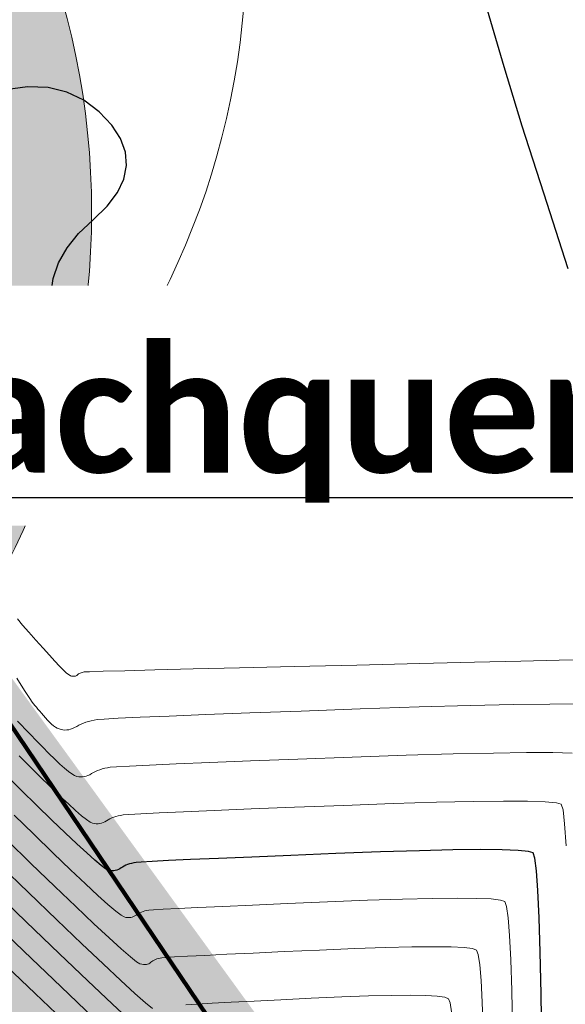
# Model space of a CAD drawing. Header units: metres. Extents: x 730549 to 731755, y 5527678 to 5528494.
# Tile 77 of 207: x 731648.41 to 731651.94, y 5527818.3 to 5527824.66. Entities that reach past the tile are written whole.
import ezdxf
from ezdxf.enums import TextEntityAlignment as Align

# ---------------------------------------------------------------- set-up
doc = ezdxf.new("R2010")
doc.units = ezdxf.units.M
doc.header["$LTSCALE"] = 0.1
doc.layers.add('3d Modell', color=7, linetype='Continuous', transparency=0.4)
doc.layers.add('LA_Planung BÄUME geplant', color=7, linetype='Continuous', transparency=0.8)
for name, color, linetype in [('LA_Planungsumgriff', 7, 'Continuous'), ('Netzbach mit Ausleitung', 7, 'Continuous'), ('Sparten Strom GEPLANT pdf', 7, 'Continuous'), ('Sparten_Kanal-aus dwg GRUPPE', 7, 'Continuous'), ('Text Spielgeräteausschreibung', 7, 'Continuous'), ('Wiese und Waldnaab als Hintergrund', 7, 'Continuous')]:
    doc.layers.add(name, color=color, linetype=linetype)
doc.styles.add('Arial', font='arial.ttf')
doc.styles.add('Calibri (bold)', font='calibrib.ttf')
doc.styles.add('TheSansSemiLight-Plain', font='txt')
picture_1 = doc.add_image_def('image1.png', size_in_pixel=(2382, 1684))

# ---------------------------------------------------------------- blocks, each defined once
blk = doc.blocks.new('PDF-Seite')
at = {"color": 255, "linetype": 'Continuous', "lineweight": 9, "transparency": 33554687}
blk.add_wipeout([(0, 103.9213), (293.9185, 103.9213), (293.9185, -103.9213), (0, -103.9213)], dxfattribs=at)
at = {"transparency": 33554687}
image = blk.add_image(picture_1, insert=(0, -103.9213), size_in_units=(293.9185, 207.8426), dxfattribs=at)
image.dxf.flags = 7
blk = doc.blocks.new('KA_STUTZU')
at = {"color": 7, "linetype": 'Continuous', "lineweight": 5, "transparency": 33554687}
blk.add_line((0, 0), (0, 0), dxfattribs=at)
blk.add_line((0, 0), (0, 0), dxfattribs=at)
blk = doc.blocks.new('khpfeil')
at = {"color": 7, "linetype": 'Continuous', "lineweight": 25, "transparency": 33554687}
for p, q in [((0, 0.0001), (-0.0001, -0.0001)), ((0, 0.0001), (0.0001, -0.0001)), ((0, -0.0001), (-0.0001, -0.0001)), ((0, -0.0001), (0.0001, -0.0001))]:
    blk.add_line(p, q, dxfattribs=at)
blk = doc.blocks.new('Gruppe')
at = {"color": 211, "linetype": 'Continuous', "lineweight": 5, "true_color": 0xff7fff, "transparency": 33554687}
for p, q in [((-889.1448, -435.9874, -31.6306), (-891.3671, -439.4363, -31.6306)), ((-875.3224, -455.0962, -32.2326), (-892.308, -438.5186, -32.2326))]:
    blk.add_line(p, q, dxfattribs=at)
at = {"color": 6, "linetype": 'Continuous', "lineweight": 20, "true_color": 0xff00ff, "transparency": 33554687, "flags": 128}
blk.add_lwpolyline([(-892.8694, -436.6582), (-889.9831, -437.4744), (-888.622, -432.6633), (-891.5083, -431.847), (-892.8694, -436.6582)], close=True, dxfattribs=at)
at = {"color": 7, "linetype": 'Continuous', "lineweight": 9, "transparency": 33554687, "flags": 128}
blk.add_lwpolyline([(-889.1448, -435.9874), (-886.3958, -437.9834), (-882.8985, -437.846)], dxfattribs=at)
at = {"color": 211, "true_color": 0xff7fff, "transparency": 33554687, "xscale": 1.5, "yscale": 1.5, "zscale": 1.5, "rotation": 147.2053680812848}
blk.add_blockref('khpfeil', (-890.256, -437.7114, -493.1896), dxfattribs=at)
at = {"color": 30, "true_color": 0xff7f00, "transparency": 33554687, "xscale": 0.4999999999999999, "yscale": 0.4999999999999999, "zscale": 0.4999999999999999, "rotation": 45.69653945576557}
blk.add_blockref('KA_STUTZU', (-891.3608, -439.4441, -493.1896), dxfattribs=at)
at = {"color": 216, "true_color": 0x7f007f, "transparency": 33554687, "insert": (-889.1813, -438.369, -31.9096), "char_height": 0.375684, "width": 2.080111, "attachment_point": 8, "rotation": 57.20526, "line_spacing_factor": 1.002187, "style": 'Arial'}
blk.add_mtext('DN150 4.14m', dxfattribs=at)
blk = doc.blocks.new('Gruppe-1')
at = {"color": 7, "transparency": 33554687}
blk.add_blockref('Gruppe', (0, 0), dxfattribs=at)
blk = doc.blocks.new('Gruppe-3')
at = {"color": 7, "linetype": 'Continuous', "lineweight": 13, "transparency": 33554585, "flags": 128}
for points in [[(-888.1862, -443.4339), (-888.192, -443.194), (-888.1989, -442.9957), (-888.2067, -442.8391), (-888.2156, -442.7241), (-888.2255, -442.6507), (-888.2364, -442.619), (-888.2643, -442.6095), (-888.3251, -442.6028), (-888.4189, -442.5989), (-888.5457, -442.5978), (-888.7054, -442.5995), (-888.898, -442.604), (-889.1236, -442.6113), (-889.3822, -442.6214), (-889.6409, -442.6323), (-889.8669, -442.642), (-890.0602, -442.6506), (-890.2209, -442.6579), (-890.349, -442.6641), (-890.4443, -442.669), (-890.507, -442.6728), (-890.537, -442.6754), (-890.5503, -442.6777), (-890.5627, -442.6804), (-890.5743, -442.6837), (-890.5852, -442.6874), (-890.5952, -442.6917), (-890.6043, -442.6964), (-890.6127, -442.7016), (-890.6202, -442.7074), (-890.6277, -442.7128), (-890.6357, -442.7171), (-890.6444, -442.7202), (-890.6537, -442.7223), (-890.6636, -442.7232), (-890.6741, -442.723), (-890.6852, -442.7216), (-890.697, -442.7192), (-890.7167, -442.7082), (-890.7516, -442.6812), (-890.8018, -442.6384), (-890.8672, -442.5796), (-890.9478, -442.5048), (-891.0437, -442.4142), (-891.1549, -442.3076), (-891.2813, -442.1851), (-891.4074, -442.0621)], [(-887.691, -441.0564), (-887.8851, -441.061), (-888.1322, -441.0668), (-888.4325, -441.0738), (-888.7858, -441.0821), (-889.1923, -441.0916), (-889.5986, -441.1011), (-889.9519, -441.1095), (-890.2519, -441.1168), (-890.4988, -441.1229), (-890.6925, -441.128), (-890.833, -441.1319), (-890.9204, -441.1347), (-890.9546, -441.1364), (-890.9619, -441.1376), (-890.9688, -441.1392), (-890.9752, -441.1411), (-890.981, -441.1433), (-890.9864, -441.1457), (-890.9913, -441.1485), (-890.9957, -441.1516), (-890.9995, -441.155), (-891.0034, -441.1582), (-891.0077, -441.1607), (-891.0126, -441.1624), (-891.0178, -441.1635), (-891.0236, -441.1639), (-891.0298, -441.1635), (-891.0365, -441.1625), (-891.0437, -441.1607), (-891.0536, -441.1553), (-891.0687, -441.1432), (-891.089, -441.1244), (-891.1144, -441.099), (-891.1449, -441.0669), (-891.1806, -441.0282), (-891.2214, -440.9828), (-891.2673, -440.9307), (-891.313, -440.8786), (-891.3531, -440.833), (-891.3875, -440.794)], [(-891.0915, -443.386), (-891.362, -443.1284), (-891.6326, -442.8702)], [(-887.8412, -442.259), (-887.8504, -442.117), (-887.8605, -442.0275), (-887.8715, -441.9904), (-887.9034, -441.9809), (-887.9765, -441.9745), (-888.0905, -441.9711), (-888.2457, -441.9706), (-888.4419, -441.9731), (-888.6792, -441.9785), (-888.9575, -441.987), (-889.2769, -441.9984), (-889.5967, -442.0106), (-889.876, -442.0215), (-890.115, -442.0312), (-890.3136, -442.0395), (-890.4718, -442.0465), (-890.5896, -442.0523), (-890.667, -442.0567), (-890.704, -442.0598), (-890.7204, -442.0626), (-890.736, -442.0659), (-890.7508, -442.0698), (-890.7647, -442.0742), (-890.7778, -442.0793), (-890.7901, -442.0848), (-890.8015, -442.091), (-890.8121, -442.0977), (-890.8224, -442.1041), (-890.8329, -442.1092), (-890.8437, -442.1131), (-890.8547, -442.1157), (-890.8659, -442.1171), (-890.8774, -442.1172), (-890.8891, -442.116), (-890.901, -442.1136), (-890.9169, -442.1062), (-890.9405, -442.09), (-890.9718, -442.0651), (-891.0108, -442.0314), (-891.0575, -441.989), (-891.1119, -441.9377), (-891.174, -441.8778), (-891.2438, -441.809), (-891.3134, -441.7399), (-891.3747, -441.6787)], [(-890.6434, -443.4039), (-890.7745, -443.2809), (-890.9327, -443.131), (-891.1182, -442.9543), (-891.3308, -442.7508), (-891.5433, -442.5468)], [(-888.581, -443.3321), (-888.5905, -443.2742), (-888.6013, -443.2477), (-888.6251, -443.2381), (-888.6738, -443.2311), (-888.7473, -443.2268), (-888.8456, -443.2251), (-888.9688, -443.226), (-889.1169, -443.2296), (-889.2897, -443.2357), (-889.4874, -443.2445), (-889.6851, -443.2541), (-889.8578, -443.2626), (-890.0055, -443.27), (-890.1283, -443.2763), (-890.2261, -443.2816), (-890.299, -443.2858)], [(-890.5148, -443.3105), (-890.5598, -443.2731), (-890.6279, -443.2125), (-890.7191, -443.1288), (-890.8335, -443.0219), (-890.9709, -442.8918), (-891.1315, -442.7385), (-891.3152, -442.562), (-891.4987, -442.3851)], [(-888.3759, -443.4438), (-888.3822, -443.2688), (-888.3897, -443.1302), (-888.3983, -443.0281), (-888.408, -442.9625), (-888.4188, -442.9334), (-888.4447, -442.9238), (-888.4995, -442.917), (-888.5831, -442.9129), (-888.6957, -442.9115), (-888.8371, -442.9128), (-889.0074, -442.9168), (-889.2067, -442.9235), (-889.4348, -442.933), (-889.663, -442.9432), (-889.8623, -442.9523), (-890.0329, -442.9603), (-890.1746, -442.9671), (-890.2876, -442.9728), (-890.3717, -442.9774), (-890.427, -442.9809), (-890.4535, -442.9832), (-890.4652, -442.9852), (-890.4761, -442.9877), (-890.4862, -442.9906), (-890.4955, -442.994), (-890.504, -442.9978), (-890.5117, -443.0021), (-890.5186, -443.0069), (-890.5247, -443.0121), (-890.5308, -443.017), (-890.5377, -443.0209), (-890.5453, -443.0237), (-890.5537, -443.0254), (-890.5629, -443.0261), (-890.5728, -443.0258), (-890.5835, -443.0244), (-890.595, -443.0219), (-890.6164, -443.0092), (-890.6568, -442.9769), (-890.7163, -442.9251), (-890.7948, -442.8538), (-890.8924, -442.7629), (-891.0091, -442.6525), (-891.1448, -442.5226), (-891.2996, -442.3732), (-891.4541, -442.2233)], [(-887.8021, -441.6604), (-887.9263, -441.6571), (-888.0957, -441.6569), (-888.3101, -441.6598), (-888.5697, -441.6658), (-888.8744, -441.6748), (-889.2243, -441.6868), (-889.5746, -441.6997), (-889.8806, -441.7113), (-890.1424, -441.7215), (-890.3599, -441.7303), (-890.5332, -441.7378), (-890.6622, -441.7439), (-890.747, -441.7486), (-890.7875, -441.752), (-890.8055, -441.755), (-890.8227, -441.7586), (-890.839, -441.7628), (-890.8545, -441.7676), (-890.8691, -441.773), (-890.8829, -441.7791), (-890.8959, -441.7857), (-890.908, -441.7929), (-890.9197, -441.7998), (-890.9315, -441.8053), (-890.9433, -441.8096), (-890.9552, -441.8125), (-890.9671, -441.814), (-890.979, -441.8143), (-890.991, -441.8133), (-891.003, -441.8109), (-891.017, -441.8053), (-891.035, -441.7945), (-891.0569, -441.7785), (-891.0827, -441.7573), (-891.1124, -441.731), (-891.146, -441.6995), (-891.1836, -441.6629), (-891.2251, -441.621), (-891.2664, -441.5788), (-891.3032, -441.5409), (-891.3355, -441.5073), (-891.3634, -441.4781), (-891.3868, -441.4532)], [(-887.7621, -441.3432), (-887.9457, -441.3433), (-888.1784, -441.3466), (-888.4603, -441.353), (-888.7914, -441.3626), (-889.1717, -441.3753), (-889.5525, -441.3889), (-889.8851, -441.401), (-890.1697, -441.4118), (-890.4062, -441.4211), (-890.5946, -441.429), (-890.7348, -441.4355), (-890.827, -441.4405), (-890.8711, -441.4442), (-890.8906, -441.4474), (-890.9094, -441.4513), (-890.9272, -441.4559), (-890.9443, -441.461), (-890.9605, -441.4668), (-890.9758, -441.4733), (-890.9903, -441.4804), (-891.0039, -441.4881), (-891.0171, -441.4954), (-891.0301, -441.5014), (-891.0429, -441.506), (-891.0556, -441.5092), (-891.0682, -441.511), (-891.0806, -441.5114), (-891.0929, -441.5105), (-891.105, -441.5081), (-891.1172, -441.5043), (-891.1295, -441.4989), (-891.1419, -441.4919), (-891.1545, -441.4833), (-891.1672, -441.4731), (-891.1801, -441.4613), (-891.1932, -441.448), (-891.2064, -441.433), (-891.2194, -441.4176), (-891.2317, -441.403), (-891.2432, -441.3892), (-891.2541, -441.3761), (-891.2644, -441.3638), (-891.2739, -441.3522), (-891.2828, -441.3415), (-891.2909, -441.3314), (-891.3073, -441.3077), (-891.3405, -441.2558), (-891.3907, -441.1756)]]:
    blk.add_lwpolyline(points, dxfattribs=at)
at = {"color": 7, "linetype": 'Continuous', "lineweight": 25, "transparency": 33554585, "flags": 128}
for points in [[(-890.8946, -443.3702), (-891.1049, -443.1702), (-891.3464, -442.9396), (-891.588, -442.7085)], [(-887.9967, -443.531), (-888.0021, -443.215), (-888.0084, -442.9459), (-888.0157, -442.7238), (-888.0239, -442.5486), (-888.033, -442.4204), (-888.043, -442.339), (-888.0539, -442.3047), (-888.0839, -442.2952), (-888.1508, -442.2887), (-888.2547, -442.285), (-888.3957, -442.2842), (-888.5736, -442.2863), (-888.7886, -442.2913), (-889.0406, -442.2991), (-889.3295, -442.3099), (-889.6188, -442.3215), (-889.8715, -442.3318), (-890.0876, -442.3409), (-890.2673, -442.3487), (-890.4104, -442.3553), (-890.5169, -442.3607), (-890.587, -442.3648), (-890.6205, -442.3676), (-890.6354, -442.3701), (-890.6494, -442.3732), (-890.6626, -442.3767), (-890.6749, -442.3808), (-890.6865, -442.3855), (-890.6972, -442.3906), (-890.7071, -442.3963), (-890.7162, -442.4026), (-890.725, -442.4085), (-890.7343, -442.4132), (-890.744, -442.4167), (-890.7542, -442.419), (-890.7647, -442.4201), (-890.7757, -442.4201), (-890.7872, -442.4188), (-890.799, -442.4164), (-890.8168, -442.4072), (-890.8461, -442.3856), (-890.8868, -442.3517), (-890.939, -442.3055), (-891.0027, -442.2469), (-891.0778, -442.176), (-891.1645, -442.0927), (-891.2626, -441.9971), (-891.3604, -441.901), (-891.4462, -441.8165)], [(-887.6408, -430.2569), (-887.8802, -431.7309), (-888.082, -432.9922), (-888.2461, -434.0408), (-888.3726, -434.8767), (-888.4614, -435.4998), (-888.5126, -435.9102), (-888.5261, -436.1079), (-888.5106, -436.2256), (-888.4746, -436.3962), (-888.4181, -436.6196), (-888.3411, -436.8959), (-888.2437, -437.225), (-888.1258, -437.6069), (-887.9874, -438.0417), (-887.8285, -438.5293)], [(-887.8012, -440.084), (-887.8512, -440.0263), (-887.8959, -439.9791), (-887.9354, -439.9425), (-887.9698, -439.9166), (-887.9988, -439.9013), (-888.0321, -439.8936), (-888.0788, -439.8908), (-888.139, -439.8927), (-888.2127, -439.8993), (-888.2998, -439.9108), (-888.4005, -439.927), (-888.5146, -439.948), (-888.6423, -439.9738), (-888.7742, -439.9987), (-888.9012, -440.017), (-889.0234, -440.0288), (-889.1406, -440.034), (-889.2529, -440.0326), (-889.3603, -440.0247), (-889.4629, -440.0101), (-889.5605, -439.9891), (-889.6571, -439.9631), (-889.7566, -439.934), (-889.8591, -439.9017), (-889.9644, -439.8663), (-890.0727, -439.8277), (-890.1838, -439.7859), (-890.2979, -439.741), (-890.4149, -439.6928), (-890.5292, -439.639), (-890.6354, -439.5768), (-890.7333, -439.5064), (-890.8231, -439.4276), (-890.9047, -439.3405), (-890.978, -439.2451), (-891.0432, -439.1414), (-891.1002, -439.0293), (-891.1434, -438.9149), (-891.1669, -438.8041), (-891.171, -438.6969), (-891.1555, -438.5933), (-891.1204, -438.4932), (-891.0658, -438.3968), (-890.9917, -438.3039), (-890.898, -438.2146), (-890.8069, -438.1271), (-890.7403, -438.0397), (-890.6984, -437.9524), (-890.6811, -437.8651), (-890.6884, -437.7779), (-890.7203, -437.6907), (-890.7768, -437.6037), (-890.8579, -437.5166), (-890.957, -437.4413), (-891.0672, -437.3894), (-891.1886, -437.361), (-891.3212, -437.3559), (-891.465, -437.3743)]]:
    blk.add_lwpolyline(points, dxfattribs=at)
blk = doc.blocks.new('Site Model Opacity Container')
at = {"color": 255, "linetype": 'Continuous', "lineweight": 5, "transparency": 33554585}
blk.add_wipeout([(-902.0886, -384.516), (-896.5606, -388.799), (-893.5636, -391.703), (-885.1136, -401.015), (-850.0795, -459.0117), (-849.9675, -459.3957), (-850.8386, -465.338), (-853.9826, -465.958), (-902.1748, -472.8373), (-946.1748, -476.8373), (-962.1748, -476.8373), (-998.1748, -420.8373), (-998.3616, -413.454), (-991.2746, -397.622), (-990.0686, -396.546)], dxfattribs=at)
at = {"color": 7, "transparency": 33554687}
blk.add_blockref('Gruppe-3', (0, 0), dxfattribs=at)
blk = doc.blocks.new('Geländemodell (2D)')
at = {"color": 31, "true_color": 0xe0cb9d, "transparency": 33554687}
blk.add_blockref('Site Model Opacity Container', (0, 0), dxfattribs=at)
at = {"color": 0, "flags": 1}
for tag in ['IFC_UUID', 'instanceID']:
    blk.add_attdef(tag, (-998.5218, -476.8373), '', height=0.00018, dxfattribs=at)
blk = doc.blocks.new('P_Baum')
at = {"linetype": 'Continuous', "lineweight": 0, "transparency": 33554687}
h = blk.add_hatch(color=53, dxfattribs=at)
edge = h.paths.add_edge_path()
edge.add_arc((0, 0), 5, 0, 360)
at = {"color": 7, "linetype": 'Continuous', "lineweight": 5, "transparency": 33554483}
blk.add_circle((1, 1.7321), 5, dxfattribs=at)
at = {"color": 7, "linetype": 'Continuous', "lineweight": 20, "transparency": 33554687}
blk.add_circle((0, 0), 5, dxfattribs=at)
at = {"color": 58, "true_color": 0x4b5f00, "transparency": 33554687, "style": 'TheSansSemiLight-Plain'}
for tag, p in [('Botanischer_Name', (0.1957, 1.0854)), ('Nummer', (0.1957, -0.5565)), ('Stammumfang', (0.1957, -1.6489))]:
    blk.add_attdef(tag, text='', height=0.5044, dxfattribs=at).set_placement(p, align=Align.TOP_LEFT)
blk = doc.blocks.new('Baum Pflanzung')
at = {"color": 7, "transparency": 33554687, "xscale": 0.2, "yscale": 0.2, "zscale": 0.2}
blk.add_blockref('P_Baum', (0, -0.0085), dxfattribs=at)

msp = doc.modelspace()

# ---------------------------------------------------------------- block references
at = {"layer": 'Sparten Strom GEPLANT pdf', "color": 16, "true_color": 0x800000, "transparency": 33554687}
msp.add_blockref('PDF-Seite', (731393.3973, 5527843.1975), dxfattribs=at)

# ---------------------------------------------------------------- next in the draw order: block references
at = {"layer": 'Sparten_Kanal-aus dwg GRUPPE', "color": 7, "transparency": 33554687}
msp.add_blockref('Gruppe-1', (732539.7836, 5528261.585), dxfattribs=at)

# ---------------------------------------------------------------- next in the draw order: block references
at = {"layer": '3d Modell', "color": 31, "true_color": 0xe0cb9d, "transparency": 33554687}
msp.add_blockref('Geländemodell (2D)', (732539.7836, 5528261.585), dxfattribs=at)

# ---------------------------------------------------------------- next in the draw order: wipeouts: each hides what was drawn before it
at = {"color": 255, "linetype": 'Continuous', "lineweight": 5, "transparency": 33554585}
msp.add_wipeout([(731638.3, 5527876.75), (731643.0873, 5527863.0656), (731656.2416, 5527870.5932), (731641.2, 5527880.8), (731625, 5527878.4), (731573.8, 5527870.6), (731547.4, 5527868.6), (731527.8, 5527840.2), (731572.45, 5527776.2), (731580.45, 5527782.55), (731574.8, 5527791.7), (731567.9, 5527803.2), (731561.05, 5527812.9), (731550.6, 5527829.3), (731544.4, 5527839.45), (731544.9, 5527845.95), (731547.9, 5527851.4), (731552.9, 5527856), (731559.1, 5527860.2), (731569.1, 5527864.9), (731572.6, 5527864.65), (731586.55, 5527866.65), (731602.35, 5527868.85), (731623.4, 5527873.5)], dxfattribs=at).dxf.layer = '3d Modell'

# ---------------------------------------------------------------- next in the draw order: wipeouts: each hides what was drawn before it
msp.add_wipeout([(731656.25, 5527870.55), (731643.6, 5527865.6), (731642.2711, 5527860.5778), (731638.4, 5527857.6), (731654.4, 5527839.4), (731661.2, 5527819.4), (731668.8, 5527807.6), (731683.6, 5527801.8), (731689.8, 5527798.6), (731690, 5527794.8), (731680.8, 5527793.4), (731666.6, 5527795), (731653.4, 5527794), (731639.4, 5527790.6), (731635, 5527785.4), (731646, 5527779.8), (731687.6, 5527788.6), (731700.4, 5527795.6)], dxfattribs=at).dxf.layer = '3d Modell'

# ---------------------------------------------------------------- next in the draw order: hatches: boundary and pattern name
at = {"layer": 'Netzbach mit Ausleitung', "linetype": 'Continuous', "lineweight": 0, "true_color": 0xcc9966, "transparency": 33554508}
for points in [[(731647.2567, 5527821.9599), (731647.5282, 5527821.4976), (731647.7684, 5527821.0779), (731647.9774, 5527820.7006), (731648.1551, 5527820.3659), (731648.3015, 5527820.0736), (731648.4167, 5527819.8238), (731648.5006, 5527819.6166), (731648.5533, 5527819.4518), (731648.7099, 5527819.1807), (731648.8835, 5527818.9032), (731649.0741, 5527818.6193), (731649.2816, 5527818.3289), (731649.5061, 5527818.0322), (731649.7476, 5527817.729), (731650.0061, 5527817.4193), (731650.2815, 5527817.1033), (731651.2147, 5527816.2174), (731652.1822, 5527815.3243), (731653.1841, 5527814.4239), (731654.2202, 5527813.5162), (731655.2907, 5527812.6011), (731656.3956, 5527811.6788), (731657.5347, 5527810.7492), (731658.7082, 5527809.8122), (731659.8839, 5527808.9043), (731661.0295, 5527808.0617), (731662.145, 5527807.2845), (731663.2305, 5527806.5725), (731664.286, 5527805.9259), (731665.3114, 5527805.3446), (731666.3068, 5527804.8287), (731667.2721, 5527804.378), (731668.2537, 5527803.9635), (731669.2978, 5527803.5559), (731670.4044, 5527803.1551), (731671.5736, 5527802.7613), (731672.8053, 5527802.3744), (731674.0995, 5527801.9944), (731675.4563, 5527801.6213), (731676.8756, 5527801.2551), (731678.1865, 5527800.8882), (731679.2182, 5527800.5132), (731679.9706, 5527800.1301), (731680.4436, 5527799.7388), (731680.6374, 5527799.3393), (731680.5519, 5527798.9316), (731680.1872, 5527798.5158), (731679.5431, 5527798.0918), (731678.7494, 5527797.6841), (731677.9358, 5527797.3169), (731677.1023, 5527796.9903), (731676.2489, 5527796.7043), (731675.3755, 5527796.4588), (731674.4822, 5527796.2539), (731673.569, 5527796.0897), (731672.6359, 5527795.9659), (731671.7156, 5527795.869), (731670.8409, 5527795.785), (731670.0118, 5527795.7139), (731669.2283, 5527795.6557), (731668.4903, 5527795.6104), (731667.798, 5527795.5781), (731667.1513, 5527795.5587), (731666.5501, 5527795.5523), (731665.962, 5527795.6285), (731665.3544, 5527795.8573), (731664.7272, 5527796.2387), (731664.0805, 5527796.7725), (731663.4142, 5527797.4589), (731662.7285, 5527798.2979), (731662.0232, 5527799.2893), (731661.2984, 5527800.4333), (731660.5823, 5527801.6031), (731659.9033, 5527802.672), (731659.2613, 5527803.6399), (731658.6564, 5527804.5069), (731658.0885, 5527805.273), (731657.5577, 5527805.9381), (731657.0639, 5527806.5023), (731656.6071, 5527806.9656), (731656.1214, 5527807.369), (731655.5407, 5527807.7539), (731654.865, 5527808.1201), (731654.0944, 5527808.4676), (731653.2287, 5527808.7966), (731652.2681, 5527809.1069), (731651.2124, 5527809.3985), (731650.0618, 5527809.6715), (731648.9251, 5527809.9785), (731647.9111, 5527810.372), (731647.0198, 5527810.852), (731646.2512, 5527811.4185), (731645.6053, 5527812.0716), (731645.0822, 5527812.8112), (731644.6817, 5527813.6374), (731644.404, 5527814.55), (731644.2806, 5527815.081), (731644.1589, 5527815.5759), (731644.0389, 5527816.0346), (731643.9206, 5527816.4573), (731643.804, 5527816.8439), (731643.6891, 5527817.1944), (731643.5759, 5527817.5088), (731643.4644, 5527817.7872), (731642.9457, 5527817.8605), (731642.3457, 5527817.9462), (731641.6647, 5527818.0444), (731640.9024, 5527818.1551), (731640.059, 5527818.2783), (731639.1343, 5527818.4139), (731638.1286, 5527818.5619), (731637.0416, 5527818.7225), (731635.6897, 5527818.6359), (731634.3966, 5527818.6288), (731633.1624, 5527818.7011), (731631.9871, 5527818.8528), (731630.8706, 5527819.0839), (731629.813, 5527819.3945), (731628.8142, 5527819.7846), (731627.8742, 5527820.2541), (731627.0208, 5527820.7802), (731626.2818, 5527821.3402), (731625.6571, 5527821.934), (731625.1468, 5527822.5617), (731624.7508, 5527823.2233), (731624.4691, 5527823.9187), (731624.3018, 5527824.648), (731624.2488, 5527825.4111), (731624.2766, 5527826.1706), (731624.3517, 5527826.8887), (731624.4741, 5527827.5656), (731624.6439, 5527828.2012), (731624.8609, 5527828.7956), (731625.1253, 5527829.3486), (731625.437, 5527829.8604), (731625.796, 5527830.3309), (731626.1994, 5527830.7667), (731626.6443, 5527831.1741), (731627.1308, 5527831.5532), (731627.6589, 5527831.904), (731628.2285, 5527832.2266), (731628.8396, 5527832.5208), (731629.4923, 5527832.7867), (731630.1865, 5527833.0243), (731630.8692, 5527833.2715), (731631.4872, 5527833.5663), (731632.0405, 5527833.9087), (731632.5292, 5527834.2986), (731632.9532, 5527834.7361), (731633.3125, 5527835.2211), (731633.6072, 5527835.7537), (731633.8371, 5527836.3338), (731634.0605, 5527836.9091), (731634.3354, 5527837.4273), (731634.6617, 5527837.8883), (731635.0394, 5527838.2921), (731635.4687, 5527838.6387), (731635.9494, 5527838.9282), (731636.4815, 5527839.1604), (731637.0652, 5527839.3356), (731637.6778, 5527839.472), (731638.297, 5527839.5881), (731638.9228, 5527839.684), (731639.5551, 5527839.7597), (731640.194, 5527839.8151), (731640.8395, 5527839.8503), (731641.4915, 5527839.8652), (731642.1501, 5527839.8599), (731642.7753, 5527839.7304), (731643.3274, 5527839.3728), (731643.8062, 5527838.7872), (731644.2118, 5527837.9734), (731644.5441, 5527836.9315), (731644.8032, 5527835.6616), (731644.9891, 5527834.1635), (731645.1018, 5527832.4374), (731645.202, 5527830.6636), (731645.3505, 5527829.0223), (731645.5474, 5527827.5137), (731645.7926, 5527826.1377), (731646.0861, 5527824.8943), (731646.428, 5527823.7835), (731646.8182, 5527822.8054)], [(731646.8268, 5527821.7046), (731647.0895, 5527821.2578), (731647.3215, 5527820.8537), (731647.5228, 5527820.4924), (731647.6934, 5527820.1738), (731647.8333, 5527819.898), (731647.9426, 5527819.6649), (731648.0212, 5527819.4745), (731648.0691, 5527819.3269), (731648.085, 5527819.2654), (731648.1157, 5527819.2098), (731648.2792, 5527818.9267), (731648.46, 5527818.6373), (731648.6581, 5527818.3418), (731648.8735, 5527818.04), (731649.1062, 5527817.7321), (731649.3561, 5527817.4179), (731649.6234, 5527817.0976), (731649.9079, 5527816.771), (731649.9208, 5527816.7565), (731649.9347, 5527816.7431), (731650.8723, 5527815.8531), (731651.8443, 5527814.9558), (731652.8507, 5527814.0512), (731653.8914, 5527813.1395), (731654.9666, 5527812.2204), (731656.0761, 5527811.2942), (731657.22, 5527810.3607), (731658.3983, 5527809.4199), (731659.5866, 5527808.5023), (731660.7451, 5527807.6505), (731661.8739, 5527806.8644), (731662.9728, 5527806.144), (731664.042, 5527805.4895), (731665.0814, 5527804.9007), (731666.091, 5527804.3776), (731667.0708, 5527803.9203), (731668.0621, 5527803.5016), (731669.116, 5527803.09), (731670.2326, 5527802.6856), (731671.4117, 5527802.2882), (731672.6534, 5527801.898), (731673.9578, 5527801.5149), (731675.3247, 5527801.1389), (731676.7543, 5527800.77), (731677.0987, 5527800.6815), (731677.4258, 5527800.5927), (731677.7354, 5527800.5036), (731678.0276, 5527800.4142), (731678.3025, 5527800.3244), (731678.5599, 5527800.2343), (731678.8, 5527800.1438), (731679.0226, 5527800.0531), (731679.21, 5527799.9704), (731679.3809, 5527799.8886), (731679.5354, 5527799.8077), (731679.6734, 5527799.7277), (731679.7951, 5527799.6486), (731679.9003, 5527799.5703), (731679.9891, 5527799.4929), (731680.0614, 5527799.4164), (731680.0869, 5527799.3834), (731680.1069, 5527799.351), (731680.1215, 5527799.3193), (731680.1307, 5527799.2884), (731680.1345, 5527799.2581), (731680.1328, 5527799.2286), (731680.1257, 5527799.1997), (731680.1132, 5527799.1715), (731680.0667, 5527799.0996), (731680.0046, 5527799.0253), (731679.9268, 5527798.9487), (731679.8334, 5527798.8698), (731679.7243, 5527798.7885), (731679.5997, 5527798.7049), (731679.4594, 5527798.6189), (731679.3034, 5527798.5307), (731678.5316, 5527798.1342), (731677.7403, 5527797.7771), (731676.9294, 5527797.4595), (731676.0989, 5527797.1813), (731675.2489, 5527796.9426), (731674.3793, 5527796.7433), (731673.4901, 5527796.5834), (731672.5814, 5527796.463), (731671.6679, 5527796.3667), (731670.8, 5527796.2833), (731669.9777, 5527796.2127), (731669.201, 5527796.1549), (731668.4699, 5527796.11), (731667.7844, 5527796.0779), (731667.1444, 5527796.0587), (731666.5501, 5527796.0523), (731666.0305, 5527796.1248), (731665.4871, 5527796.3422), (731664.9199, 5527796.7046), (731664.3289, 5527797.212), (731663.7141, 5527797.8644), (731663.0754, 5527798.6617), (731662.413, 5527799.604), (731661.7267, 5527800.6912), (731661.0016, 5527801.8755), (731660.313, 5527802.9586), (731659.661, 5527803.9403), (731659.0456, 5527804.8208), (731658.4668, 5527805.5999), (731657.9246, 5527806.2777), (731657.419, 5527806.8543), (731656.95, 5527807.3295), (731656.4386, 5527807.7556), (731655.8311, 5527808.1611), (731655.1276, 5527808.5459), (731654.3281, 5527808.91), (731653.4325, 5527809.2535), (731652.4408, 5527809.5763), (731651.3531, 5527809.8784), (731650.1693, 5527810.1598), (731649.616, 5527810.2948), (731649.0925, 5527810.4498), (731648.5988, 5527810.6246), (731648.135, 5527810.8193), (731647.7009, 5527811.0339), (731647.2967, 5527811.2685), (731646.9223, 5527811.5229), (731646.5777, 5527811.7972), (731646.2692, 5527812.0852), (731645.9887, 5527812.3932), (731645.7361, 5527812.7211), (731645.5114, 5527813.069), (731645.3146, 5527813.4369), (731645.1457, 5527813.8248), (731645.0047, 5527814.2326), (731644.8917, 5527814.6604), (731644.7657, 5527815.2023), (731644.6411, 5527815.708), (731644.5181, 5527816.1776), (731644.3964, 5527816.6109), (731644.2763, 5527817.0082), (731644.1576, 5527817.3692), (731644.0403, 5527817.6941), (731643.9245, 5527817.9828), (731643.8139, 5527818.243), (731643.5766, 5527818.3969), (731643.0022, 5527818.7202), (731642.3377, 5527819.0035), (731641.5832, 5527819.2465), (731640.7387, 5527819.4495), (731639.8041, 5527819.6123), (731638.7794, 5527819.735), (731637.6647, 5527819.8176), (731636.46, 5527819.86), (731635.2527, 5527819.915), (731634.1304, 5527820.0351), (731633.093, 5527820.2204), (731632.1406, 5527820.4709), (731631.2732, 5527820.7866), (731630.4907, 5527821.1675), (731629.7931, 5527821.6135), (731629.1805, 5527822.1248), (731628.6519, 5527822.66), (731628.2062, 5527823.178), (731627.8436, 5527823.6788), (731627.5639, 5527824.1624), (731627.3672, 5527824.6289), (731627.2535, 5527825.0781), (731627.2227, 5527825.5102), (731627.275, 5527825.925), (731627.3715, 5527826.3309), (731627.4734, 5527826.7359), (731627.5809, 5527827.1402), (731627.6937, 5527827.5438), (731627.8121, 5527827.9465), (731627.9359, 5527828.3484), (731628.0652, 5527828.7496), (731628.2, 5527829.15), (731628.6257, 5527829.6927), (731629.1029, 5527830.1959), (731629.6315, 5527830.6595), (731630.2116, 5527831.0835), (731630.8432, 5527831.468), (731631.5262, 5527831.8129), (731632.2606, 5527832.1183), (731633.0465, 5527832.3841), (731633.1527, 5527832.6914), (731633.2738, 5527833.0464), (731633.4097, 5527833.4491), (731633.5605, 5527833.8995), (731633.7262, 5527834.3976), (731633.9067, 5527834.9435), (731634.1021, 5527835.537), (731634.3123, 5527836.1783), (731634.5111, 5527836.6904), (731634.7556, 5527837.1516), (731635.0458, 5527837.5619), (731635.3817, 5527837.9212), (731635.7632, 5527838.2296), (731636.1905, 5527838.4872), (731636.6634, 5527838.6937), (731637.1821, 5527838.8494), (731637.7788, 5527838.9823), (731638.3821, 5527839.0954), (731638.9919, 5527839.1888), (731639.6082, 5527839.2625), (731640.231, 5527839.3165), (731640.8603, 5527839.3507), (731641.4961, 5527839.3652), (731642.1384, 5527839.36), (731642.3808, 5527839.3304), (731642.6114, 5527839.2531), (731642.8301, 5527839.1282), (731643.0371, 5527838.9556), (731643.2323, 5527838.7353), (731643.4157, 5527838.4674), (731643.5873, 5527838.1519), (731643.7471, 5527837.7886), (731643.915, 5527837.3161), (731644.0655, 5527836.7867), (731644.1985, 5527836.2005), (731644.3141, 5527835.5574), (731644.4123, 5527834.8575), (731644.493, 5527834.1008), (731644.5563, 5527833.2872), (731644.6022, 5527832.4168), (731644.7046, 5527830.6117), (731644.8573, 5527828.9397), (731645.0601, 5527827.4009), (731645.313, 5527825.9953), (731645.6162, 5527824.7229), (731645.9696, 5527823.5836), (731646.3731, 5527822.5775)]]:
    msp.add_hatch(color=33, dxfattribs=at).paths.add_polyline_path(points)
at = {"layer": 'Wiese und Waldnaab als Hintergrund', "linetype": 'Continuous', "lineweight": 0, "true_color": 0xc4d309, "transparency": 33554483}
msp.add_hatch(color=52, dxfattribs=at).paths.add_polyline_path([(731645.5643, 5527857.5329), (731648.867, 5527864.6571), (731649.3828, 5527877.95), (731647.2109, 5527873.7088), (731644.5096, 5527868.9862), (731642.5638, 5527867.465), (731640.3307, 5527865.8117), (731639.379, 5527864.3996), (731636.7278, 5527863.807), (731633.0465, 5527861.6466), (731631.1367, 5527861.5843), (731630.8577, 5527859.5418), (731633.0465, 5527858.6259), (731633.0465, 5527854.945), (731634.6901, 5527852.1153), (731634.9094, 5527851.0327), (731629.0529, 5527848.4791), (731629.1793, 5527851.9133), (731627.9563, 5527853.8918), (731627.9031, 5527855.2944), (731626.593, 5527858.0681), (731624.4196, 5527859.5399), (731622.5893, 5527861.5524), (731621.6523, 5527862.7575), (731619.6316, 5527862.8377), (731618.7164, 5527863.8439), (731616.3756, 5527864.0902), (731612.9523, 5527864.1172), (731610.9424, 5527864.098), (731608.7869, 5527862.6544), (731606.2909, 5527862.4813), (731603.11, 5527862.1325), (731600.8686, 5527862.3897), (731599.8963, 5527862.0819), (731597.5895, 5527862.9355), (731596.6949, 5527862.8374), (731594.9396, 5527863.2485), (731593.6088, 5527863.8922), (731591.3624, 5527863.7616), (731589.6071, 5527864.1728), (731588.0384, 5527863.7995), (731585.8067, 5527863.0518), (731583.7641, 5527863.3308), (731580.0643, 5527863.1263), (731578.5502, 5527862.256), (731574.465, 5527862.8141), (731571.547, 5527860.9851), (731568.6508, 5527858.9573), (731566.276, 5527858.5963), (731562.7859, 5527858.3141), (731560.3758, 5527856.4403), (731556.4843, 5527853.3979), (731555.9942, 5527850.5274), (731557.845, 5527847.4106), (731559.1251, 5527846.7462), (731558.537, 5527844.7703), (731556.7996, 5527842.266), (731556.0044, 5527842.1788), (731554.7544, 5527840.7339), (731550.6558, 5527839.5802), (731549.0121, 5527840.8084), (731545.8882, 5527841.7736), (731542.2251, 5527843.9875), (731540.9463, 5527845.5575), (731537.6076, 5527842.9782), (731535.1334, 5527842.6062), (731532.436, 5527840.6002), (731531.1873, 5527840.0609), (731530.3677, 5527838.3614), (731529.4077, 5527838.8598), (731526.0484, 5527837.3848), (731522.4795, 5527835.9874), (731521.2757, 5527835.956), (731518.4571, 5527834.1379), (731515.8059, 5527833.5454), (731514.2168, 5527834.2765), (731511.8856, 5527833.5179), (731508.7347, 5527832.3031), (731502.8, 5527735.1721), (731587.4, 5527735), (731587, 5527743.2), (731600.4, 5527745), (731608.3946, 5527752.2709), (731632.9436, 5527766.213), (731648.4136, 5527772.8388), (731668.004, 5527780.4195), (731667.6878, 5527783.3022), (731672.7696, 5527784.6643), (731670.3725, 5527791.8457), (731680.6817, 5527795.9942), (731685.0158, 5527799.5881), (731678.4686, 5527800.5803), (731672.2441, 5527803.2175), (731664.8062, 5527806.8283), (731657.1271, 5527811.7203), (731650.9283, 5527816.8753), (731647.6108, 5527821.4409), (731645.6523, 5527826.4573), (731645.0951, 5527830.6214), (731645.8545, 5527836.5394), (731646.7203, 5527839.6524), (731643.2054, 5527845.1017), (731642.516, 5527849.5531), (731640.3997, 5527852.339)])

# ---------------------------------------------------------------- next in the draw order: block references
at = {"layer": 'LA_Planung BÄUME geplant', "color": 7, "transparency": 33554483, "xscale": 5, "yscale": 5, "zscale": 5}
msp.add_blockref('Baum Pflanzung', (731643.8761, 5527823.463), dxfattribs=at)

# ---------------------------------------------------------------- next in the draw order: wipeouts: each hides what was drawn before it
at = {"color": 255, "linetype": 'Continuous', "lineweight": 9, "transparency": 33554687}
msp.add_wipeout([(731646.3948, 5527821.3943), (731659.7831, 5527821.3943), (731659.7831, 5527822.9437), (731646.3948, 5527822.9437)], dxfattribs=at).dxf.layer = 'Text Spielgeräteausschreibung'

# ---------------------------------------------------------------- next in the draw order: linework, layer by layer
at = {"layer": 'LA_Planungsumgriff', "color": 16, "linetype": 'Continuous', "lineweight": 100, "true_color": 0x800000, "transparency": 33554687, "flags": 128}
msp.add_lwpolyline([(731657.183, 5527811.1518), (731650.6744, 5527816.6702), (731646.3554, 5527823.0643), (731644.1944, 5527829.7783)], dxfattribs=at)
at = {"layer": 'LA_Planungsumgriff', "color": 16, "linetype": 'Continuous', "lineweight": 9, "true_color": 0x800000, "transparency": 33554687}
msp.add_open_spline([(731629.85, 5527863), (731629.1, 5527861.25), (731629.22, 5527859.2), (731631.2104, 5527856.6448), (731632.9496, 5527853.0752), (731633.6392, 5527850.2803), (731634.3, 5527846.75), (731634.7411, 5527843.3111), (731636.2, 5527839.55), (731637.35, 5527836.75), (731639, 5527836.75), (731640.4, 5527836.55), (731640.9, 5527834.95), (731639.95, 5527833.35), (731639, 5527832.35), (731639.25, 5527830.5), (731641.2, 5527826.05), (731642.15, 5527824.3), (731644.3, 5527821.55), (731647.85, 5527817.55), (731653.05, 5527812.4), (731658.28, 5527807.7), (731665.05, 5527802.6), (731669.15, 5527799.7), (731671.6, 5527798.55), (731674.25, 5527798.3), (731679.45, 5527798.55), (731686.05, 5527798.5), (731689.1, 5527798.45)], degree=2, dxfattribs=at)
msp.add_open_spline([(731624.546, 5527862.408), (731626.0696, 5527861.1897), (731628.3, 5527857.75), (731630.05, 5527854.6), (731631.05, 5527851.35), (731631.6454, 5527849.0847), (731631.8202, 5527848.2626), (731632.3448, 5527845.7962), (731632.95, 5527841.8), (731634.04, 5527837.32), (731634.6, 5527835.86), (731638.15, 5527829.25), (731642.05, 5527822.3), (731646, 5527818.1), (731656.65, 5527807.95), (731665.7, 5527800.95), (731667.4, 5527799.2), (731667.6, 5527797.7), (731668.9, 5527796.25), (731671.3, 5527796.2), (731677.9, 5527796.9), (731689.6, 5527797.1)], degree=2, knots=[0, 0, 0, 0.049146, 0.120068, 0.19099, 0.261912, 0.261912, 0.287363, 0.338266, 0.389169, 0.440071, 0.490974, 0.541876, 0.592779, 0.643682, 0.694584, 0.745487, 0.79639, 0.847292, 0.898195, 0.949097, 1, 1, 1], dxfattribs=at)

# ---------------------------------------------------------------- next in the draw order: texts
at = {"layer": 'Text Spielgeräteausschreibung', "color": 7, "transparency": 33554687, "insert": (731646.3948, 5527822.5409), "char_height": 0.803672, "attachment_point": 1, "line_spacing_factor": 1.161386, "style": 'Calibri (bold)'}
msp.add_mtext('{\\LC Bachquerung}{\\fCalibri|b0|i0|c0|p0;\\L Netzbach}{\\fCalibri|b0|i0|c0|p0;\\l }', dxfattribs=at)

doc.saveas('drawing.dxf')
